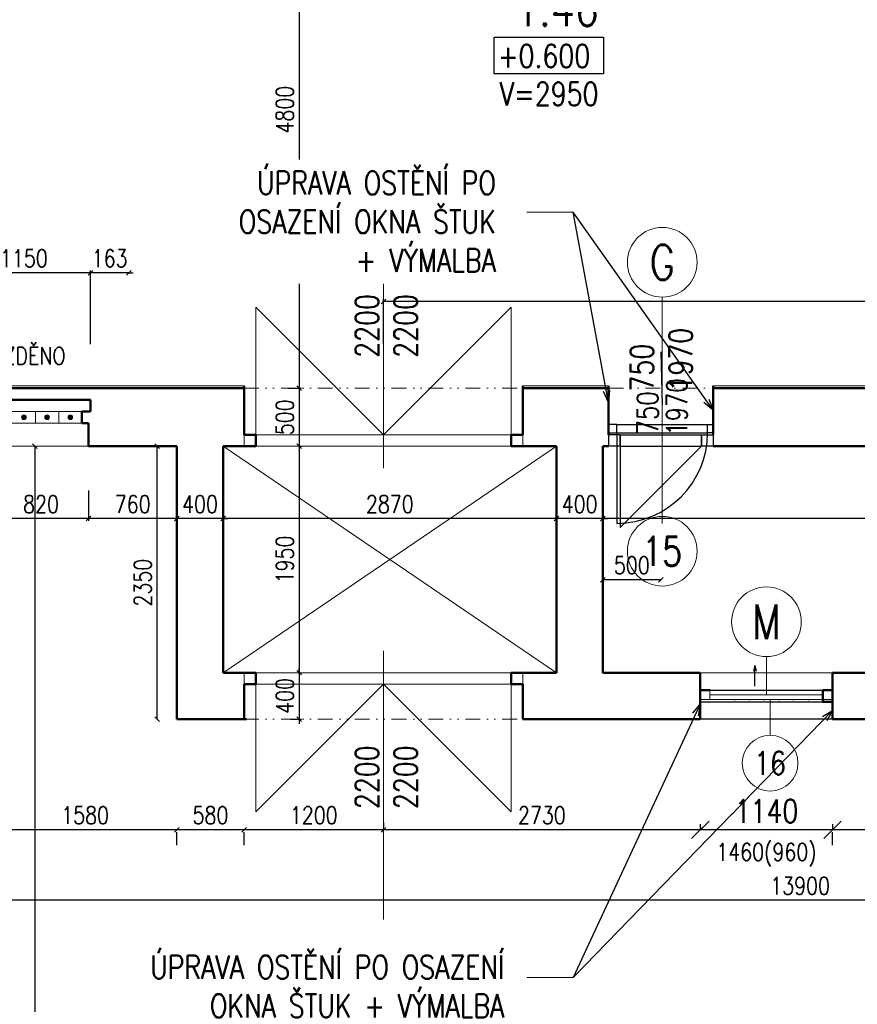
# Model space of a CAD drawing. Header units: millimetres. Extents: x -238874 to 551972, y -298952 to 658415.
# Tile 156 of 256: x 69474 to 76691, y 82173 to 90655. Entities that reach past the tile are written whole.
import ezdxf
from ezdxf.enums import TextEntityAlignment as Align

# ---------------------------------------------------------------- set-up
doc = ezdxf.new("R2010")
doc.units = ezdxf.units.MM
doc.header["$LTSCALE"] = 20
doc.linetypes.add('DIVIDE2', pattern=[15.875, 6.35, -3.175, 0, -3.175, 0, -3.175])
doc.linetypes.add('DOT', pattern=[6.35, 0, -6.35])
for name, color, linetype in [('00_HEDVIKA _KRESBA', 1, 'Continuous'), ('CZ', 255, 'Continuous'), ('KOTY', 8, 'Continuous')]:
    doc.layers.add(name, color=color, linetype=linetype)
doc.layers.add('00_HEDVIKA_DEMOLICE', color=2, linetype='Continuous', lineweight=30, transparency=0.3)
for name, color, linetype, lineweight in [('00_HEDVIKA_OBRYS', 1, 'Continuous', 50), ('CKBUBLINY', 1, 'Continuous', 18), ('CKBUBLINY DEMOLICE', 4, 'Continuous', 18), ('CKBUBLINY_POPIS', 3, 'Continuous', 25), ('CKDVERE_', 120, 'Continuous', 25), ('CKDVERE_OSY', 120, 'Continuous', 18), ('CKDVERE_POPIS', 120, 'Continuous', 25), ('CKDVERE_PRAH', 7, 'Continuous', 25), ('CKDVERE_ZARUBNE_RAM', 5, 'Continuous', 25), ('CKKOTY', 3, 'Continuous', 18), ('CKOKNA', 30, 'Continuous', 18), ('CKSYMBOLY', 21, 'Continuous', 25), ('CKTEXTY_MALE', 140, 'Continuous', 18), ('HEDVIKA_OKNA_PARAPET', 70, 'Continuous', 18), ('NOSNÉ', 8, 'Continuous', 50), ('PRUCHODY', 7, 'Continuous', 18)]:
    doc.layers.add(name, color=color, linetype=linetype, lineweight=lineweight)
doc.layers.add('CKDVERE_DORAZ', color=120, linetype='DOT', lineweight=25, plot=False)
doc.styles.add('SIMPLEX', font='SIMPLEX.shx', dxfattribs={"width": 0.8, "bigfont": 'CAD13.shx'})
doc.styles.get("Standard").update_dxf_attribs({"font": 'simplex.shx', "width": 0.8})
doc.dimstyles.new('CADKON', dxfattribs={"dimscale": 100, "dimtxt": 2, "dimasz": 1.5, "dimexe": 0, "dimexo": 2, "dimgap": 0.6, "dimtad": 1, "dimrnd": 1, "dimtxsty": 'Standard', "dimblk1": 'OBLIQUE', "dimblk2": 'OBLIQUE', "dimsah": 1, "dimcen": 2.5, "dimadec": 1, "dimazin": 2, "dimtfac": 1, "dimtix": 1, "dimtmove": 2, "dimatfit": 3, "dimldrblk": 'OPEN30', "dimfxl": 5, "dimtfill": 1, "dimtolj": 1, "dimarcsym": 0})
doc.dimstyles.new('CKA', dxfattribs={"dimtxt": 200, "dimasz": 40, "dimexe": 20, "dimexo": 0.2, "dimgap": 50, "dimtad": 1, "dimdec": 0, "dimrnd": 1, "dimzin": 0, "dimdsep": 46, "dimtxsty": 'Standard', "dimblk1": 'OBLIQUE', "dimblk2": 'OBLIQUE', "dimsah": 1, "dimcen": 0.09, "dimclrd": 253, "dimclre": 253, "dimclrt": 253, "dimadec": 0, "dimazin": 0, "dimtfac": 1, "dimtdec": 0, "dimtix": 1, "dimtmove": 2, "dimatfit": 3, "dimfxl": 1, "dimtolj": 1, "dimtzin": 0, "dimarcsym": 0})

# ---------------------------------------------------------------- blocks, each defined once
blk = doc.blocks.new('_OBLIQUE')
at = {"color": 0, "linetype": 'ByBlock'}
blk.add_line((-0.5, -0.5), (0.5, 0.5), dxfattribs=at)
blk = doc.blocks.new('*D666')
at = {"layer": 'DEFPOINTS', "color": 0, "transparency": 16777216}
for p in [(71148, 92280), (71408, 87480), (71883.3, 87480)]:
    blk.add_point(p, dxfattribs=at)
at = {"layer": 'KOTY', "lineweight": -2, "transparency": 16777216}
for p, q in [((71883.3, 92280), (71883.3, 87480)), ((71788.7, 87480), (71903.3, 87480))]:
    blk.add_line(p, q, dxfattribs=at)
at = {"layer": 'KOTY', "lineweight": -2, "transparency": 16777216, "xscale": 40, "yscale": 40, "zscale": 40}
for p, rotation in [((71883.3, 92280), 90), ((71883.3, 87480), 270)]:
    blk.add_blockref('_OBLIQUE', p, dxfattribs=dict(at, rotation=rotation))
at = {"layer": 'KOTY', "transparency": 16777216, "insert": (71758.3, 89880), "char_height": 150, "attachment_point": 5, "rotation": 90, "style": 'SIMPLEX'}
blk.add_mtext('\\A1;4800', dxfattribs=at)
blk = doc.blocks.new('*D682')
at = {"layer": 'DEFPOINTS', "color": 0, "transparency": 16777216}
for p in [(69248, 84496.9), (83148, 84496.9), (69248, 83069.1)]:
    blk.add_point(p, dxfattribs=at)
at = {"layer": 'KOTY', "lineweight": -2, "transparency": 16777216}
for p, q in [((69248, 84116.2), (69248, 83049.1)), ((83148, 83069.1), (69248, 83069.1))]:
    blk.add_line(p, q, dxfattribs=at)
at = {"layer": 'KOTY', "lineweight": -2, "transparency": 16777216, "xscale": 40, "yscale": 40, "zscale": 40, "rotation": 180}
blk.add_blockref('_OBLIQUE', (69248, 83069.1), dxfattribs=at)
at = {"layer": 'KOTY', "lineweight": -2, "transparency": 16777216, "xscale": 40, "yscale": 40, "zscale": 40}
blk.add_blockref('_OBLIQUE', (83148, 83069.1), dxfattribs=at)
at = {"layer": 'KOTY', "transparency": 16777216, "insert": (76198, 83194.1), "char_height": 150, "attachment_point": 5, "style": 'SIMPLEX'}
blk.add_mtext('\\A1;13900', dxfattribs=at)
blk = doc.blocks.new('*D683')
at = {"layer": 'DEFPOINTS', "color": 0, "transparency": 16777216}
for p in [(71408, 83925.5), (71408, 83677), (72608, 83356.7)]:
    blk.add_point(p, dxfattribs=at)
at = {"layer": 'KOTY', "lineweight": -2, "transparency": 16777216}
for p, q in [((72608, 83677), (71408, 83677)), ((71408, 83544.8), (71408, 83657))]:
    blk.add_line(p, q, dxfattribs=at)
at = {"layer": 'KOTY', "lineweight": -2, "transparency": 16777216, "xscale": 40, "yscale": 40, "zscale": 40, "rotation": 180}
blk.add_blockref('_OBLIQUE', (71408, 83677), dxfattribs=at)
at = {"layer": 'KOTY', "lineweight": -2, "transparency": 16777216, "xscale": 40, "yscale": 40, "zscale": 40}
blk.add_blockref('_OBLIQUE', (72608, 83677), dxfattribs=at)
at = {"layer": 'KOTY', "transparency": 16777216, "insert": (72008, 83802), "char_height": 150, "attachment_point": 5, "style": 'SIMPLEX'}
blk.add_mtext('\\A1;1200', dxfattribs=at)
blk = doc.blocks.new('*D684')
at = {"layer": 'DEFPOINTS', "color": 0, "transparency": 16777216}
for p in [(71228, 86356.9), (74098, 86356.9), (71228, 86005)]:
    blk.add_point(p, dxfattribs=at)
at = {"layer": 'KOTY', "lineweight": -2, "transparency": 16777216}
for p, q in [((71228, 86385.8), (71228, 86376.9)), ((74098, 86356.9), (71228, 86356.9))]:
    blk.add_line(p, q, dxfattribs=at)
at = {"layer": 'KOTY', "lineweight": -2, "transparency": 16777216, "xscale": 40, "yscale": 40, "zscale": 40, "rotation": 180}
blk.add_blockref('_OBLIQUE', (71228, 86356.9), dxfattribs=at)
at = {"layer": 'KOTY', "lineweight": -2, "transparency": 16777216, "xscale": 40, "yscale": 40, "zscale": 40}
blk.add_blockref('_OBLIQUE', (74098, 86356.9), dxfattribs=at)
at = {"layer": 'KOTY', "transparency": 16777216, "insert": (72663, 86481.9), "char_height": 150, "attachment_point": 5, "style": 'SIMPLEX'}
blk.add_mtext('\\A1;2870', dxfattribs=at)
blk = doc.blocks.new('*D1030')
at = {"layer": 'DEFPOINTS', "color": 0, "transparency": 16777216}
for p in [(69010.4, 86980), (69010.4, 76372.9), (69605.3, 76372.9)]:
    blk.add_point(p, dxfattribs=at)
at = {"layer": 'KOTY', "lineweight": -2, "transparency": 16777216}
for p, q in [((69605.3, 86980), (69605.3, 76372.9)), ((69391.2, 76372.9), (69625.3, 76372.9))]:
    blk.add_line(p, q, dxfattribs=at)
at = {"layer": 'KOTY', "lineweight": -2, "transparency": 16777216, "xscale": 40, "yscale": 40, "zscale": 40}
for p, rotation in [((69605.3, 86980), 90), ((69605.3, 76372.9), 270)]:
    blk.add_blockref('_OBLIQUE', p, dxfattribs=dict(at, rotation=rotation))
at = {"layer": 'KOTY', "transparency": 16777216, "insert": (69480.3, 81676.5), "char_height": 150, "attachment_point": 5, "rotation": 90, "style": 'SIMPLEX'}
blk.add_mtext('\\A1;10607', dxfattribs=at)
blk = doc.blocks.new('*D1153')
at = {"layer": 'DEFPOINTS', "color": 0, "transparency": 16777216}
for p in [(70828, 83925.5), (71408, 83925.5), (70828, 83677)]:
    blk.add_point(p, dxfattribs=at)
at = {"layer": 'KOTY', "lineweight": -2, "transparency": 16777216}
for p, q in [((71408, 83677), (70828, 83677)), ((70828, 83544.8), (70828, 83657))]:
    blk.add_line(p, q, dxfattribs=at)
at = {"layer": 'KOTY', "lineweight": -2, "transparency": 16777216, "xscale": 40, "yscale": 40, "zscale": 40, "rotation": 180}
blk.add_blockref('_OBLIQUE', (70828, 83677), dxfattribs=at)
at = {"layer": 'KOTY', "lineweight": -2, "transparency": 16777216, "xscale": 40, "yscale": 40, "zscale": 40}
blk.add_blockref('_OBLIQUE', (71408, 83677), dxfattribs=at)
at = {"layer": 'KOTY', "transparency": 16777216, "insert": (71118, 83802), "char_height": 150, "attachment_point": 5, "style": 'SIMPLEX'}
blk.add_mtext('\\A1;580', dxfattribs=at)
blk = doc.blocks.new('*D1154')
at = {"layer": 'DEFPOINTS', "color": 0, "transparency": 16777216}
for p in [(70828, 83925.5), (69248, 83677), (69248, 83677)]:
    blk.add_point(p, dxfattribs=at)
at = {"layer": 'KOTY', "lineweight": -2, "transparency": 16777216}
for p, q in [((69248, 84057.8), (69248, 83697)), ((70828, 83677), (69248, 83677))]:
    blk.add_line(p, q, dxfattribs=at)
at = {"layer": 'KOTY', "lineweight": -2, "transparency": 16777216, "xscale": 40, "yscale": 40, "zscale": 40, "rotation": 180}
blk.add_blockref('_OBLIQUE', (69248, 83677), dxfattribs=at)
at = {"layer": 'KOTY', "lineweight": -2, "transparency": 16777216, "xscale": 40, "yscale": 40, "zscale": 40}
blk.add_blockref('_OBLIQUE', (70828, 83677), dxfattribs=at)
at = {"layer": 'KOTY', "transparency": 16777216, "insert": (70038, 83802), "char_height": 150, "attachment_point": 5, "style": 'SIMPLEX'}
blk.add_mtext('\\A1;1580', dxfattribs=at)
blk = doc.blocks.new('*D1157')
at = {"layer": 'DEFPOINTS', "color": 0, "transparency": 16777216}
for p in [(70659.6, 86980), (70828, 86980), (70828, 84630)]:
    blk.add_point(p, dxfattribs=at)
at = {"layer": 'KOTY', "lineweight": -2, "transparency": 16777216}
for p, q in [((70447.2, 86980), (70639.6, 86980)), ((70659.6, 84630), (70659.6, 86980))]:
    blk.add_line(p, q, dxfattribs=at)
at = {"layer": 'KOTY', "lineweight": -2, "transparency": 16777216, "xscale": 40, "yscale": 40, "zscale": 40}
for p, rotation in [((70659.6, 86980), 90), ((70659.6, 84630), 270)]:
    blk.add_blockref('_OBLIQUE', p, dxfattribs=dict(at, rotation=rotation))
at = {"layer": 'KOTY', "transparency": 16777216, "insert": (70534.6, 85805), "char_height": 150, "attachment_point": 5, "rotation": 90, "style": 'SIMPLEX'}
blk.add_mtext('\\A1;2350', dxfattribs=at)
blk = doc.blocks.new('*D1158')
at = {"layer": 'DEFPOINTS', "color": 0, "transparency": 16777216}
for p in [(70828, 86356.9), (70828, 86356.9), (71228, 86005)]:
    blk.add_point(p, dxfattribs=at)
at = {"layer": 'KOTY', "lineweight": -2, "transparency": 16777216}
for p, q in [((70828, 86737.7), (70828, 86376.9)), ((70828, 86356.9), (70788, 86356.9)), ((71228, 86356.9), (70828, 86356.9)), ((71228, 86356.9), (71268, 86356.9))]:
    blk.add_line(p, q, dxfattribs=at)
at = {"layer": 'KOTY', "lineweight": -2, "transparency": 16777216, "xscale": 40, "yscale": 40, "zscale": 40}
blk.add_blockref('_OBLIQUE', (70828, 86356.9), dxfattribs=at)
at = {"layer": 'KOTY', "lineweight": -2, "transparency": 16777216, "xscale": 40, "yscale": 40, "zscale": 40, "rotation": 180}
blk.add_blockref('_OBLIQUE', (71228, 86356.9), dxfattribs=at)
at = {"layer": 'KOTY', "transparency": 16777216, "insert": (71028, 86481.9), "char_height": 150, "attachment_point": 5, "style": 'SIMPLEX'}
blk.add_mtext('\\A1;400', dxfattribs=at)
blk = doc.blocks.new('*D1159')
at = {"layer": 'DEFPOINTS', "color": 0, "transparency": 16777216}
for p in [(70068, 86980), (70068, 86356.9), (70828, 86356.9)]:
    blk.add_point(p, dxfattribs=at)
at = {"layer": 'KOTY', "lineweight": -2, "transparency": 16777216}
for p, q in [((70068, 86599.3), (70068, 86336.9)), ((70828, 86356.9), (70068, 86356.9))]:
    blk.add_line(p, q, dxfattribs=at)
at = {"layer": 'KOTY', "lineweight": -2, "transparency": 16777216, "xscale": 40, "yscale": 40, "zscale": 40, "rotation": 180}
blk.add_blockref('_OBLIQUE', (70068, 86356.9), dxfattribs=at)
at = {"layer": 'KOTY', "lineweight": -2, "transparency": 16777216, "xscale": 40, "yscale": 40, "zscale": 40}
blk.add_blockref('_OBLIQUE', (70828, 86356.9), dxfattribs=at)
at = {"layer": 'KOTY', "transparency": 16777216, "insert": (70448, 86481.9), "char_height": 150, "attachment_point": 5, "style": 'SIMPLEX'}
blk.add_mtext('\\A1;760', dxfattribs=at)
blk = doc.blocks.new('*D1160')
at = {"layer": 'DEFPOINTS', "color": 0, "transparency": 16777216}
for p in [(69248, 86980), (70068, 86980), (69248, 86356.9)]:
    blk.add_point(p, dxfattribs=at)
at = {"layer": 'KOTY', "lineweight": -2, "transparency": 16777216}
for p, q in [((69248, 86599.3), (69248, 86336.9)), ((70068, 86356.9), (69248, 86356.9))]:
    blk.add_line(p, q, dxfattribs=at)
at = {"layer": 'KOTY', "lineweight": -2, "transparency": 16777216, "xscale": 40, "yscale": 40, "zscale": 40, "rotation": 180}
blk.add_blockref('_OBLIQUE', (69248, 86356.9), dxfattribs=at)
at = {"layer": 'KOTY', "lineweight": -2, "transparency": 16777216, "xscale": 40, "yscale": 40, "zscale": 40}
blk.add_blockref('_OBLIQUE', (70068, 86356.9), dxfattribs=at)
at = {"layer": 'KOTY', "transparency": 16777216, "insert": (69658, 86481.9), "char_height": 150, "attachment_point": 5, "style": 'SIMPLEX'}
blk.add_mtext('\\A1;820', dxfattribs=at)
blk = doc.blocks.new('*D1161')
at = {"layer": 'DEFPOINTS', "color": 0, "transparency": 16777216}
for p in [(71508, 87480), (71508, 86980), (71883.3, 86980)]:
    blk.add_point(p, dxfattribs=at)
at = {"layer": 'KOTY', "lineweight": -2, "transparency": 16777216}
for p, q in [((71883.3, 87480), (71883.3, 86980)), ((71888.7, 86980), (71903.3, 86980))]:
    blk.add_line(p, q, dxfattribs=at)
at = {"layer": 'KOTY', "lineweight": -2, "transparency": 16777216, "xscale": 40, "yscale": 40, "zscale": 40}
for p, rotation in [((71883.3, 87480), 90), ((71883.3, 86980), 270)]:
    blk.add_blockref('_OBLIQUE', p, dxfattribs=dict(at, rotation=rotation))
at = {"layer": 'KOTY', "transparency": 16777216, "insert": (71758.3, 87230), "char_height": 150, "attachment_point": 5, "rotation": 90, "style": 'SIMPLEX'}
blk.add_mtext('\\A1;500', dxfattribs=at)
blk = doc.blocks.new('*D1162')
at = {"layer": 'DEFPOINTS', "color": 0, "transparency": 16777216}
for p in [(71508, 86980), (71508, 85030), (71883.3, 85030)]:
    blk.add_point(p, dxfattribs=at)
at = {"layer": 'KOTY', "lineweight": -2, "transparency": 16777216}
for p, q in [((71883.3, 86980), (71883.3, 85030)), ((71888.7, 85030), (71903.3, 85030))]:
    blk.add_line(p, q, dxfattribs=at)
at = {"layer": 'KOTY', "lineweight": -2, "transparency": 16777216, "xscale": 40, "yscale": 40, "zscale": 40}
for p, rotation in [((71883.3, 86980), 90), ((71883.3, 85030), 270)]:
    blk.add_blockref('_OBLIQUE', p, dxfattribs=dict(at, rotation=rotation))
at = {"layer": 'KOTY', "transparency": 16777216, "insert": (71758.3, 86005), "char_height": 150, "attachment_point": 5, "rotation": 90, "style": 'SIMPLEX'}
blk.add_mtext('\\A1;1950', dxfattribs=at)
blk = doc.blocks.new('*D1163')
at = {"layer": 'DEFPOINTS', "color": 0, "transparency": 16777216}
for p in [(71508, 85030), (71428, 84630), (71883.3, 84630)]:
    blk.add_point(p, dxfattribs=at)
at = {"layer": 'KOTY', "lineweight": -2, "transparency": 16777216}
for p, q in [((71883.3, 85030), (71883.3, 85070)), ((71883.3, 85030), (71883.3, 84630)), ((71808.7, 84630), (71903.3, 84630)), ((71883.3, 84630), (71883.3, 84590))]:
    blk.add_line(p, q, dxfattribs=at)
at = {"layer": 'KOTY', "lineweight": -2, "transparency": 16777216, "xscale": 40, "yscale": 40, "zscale": 40}
for p, rotation in [((71883.3, 85030), 270), ((71883.3, 84630), 90)]:
    blk.add_blockref('_OBLIQUE', p, dxfattribs=dict(at, rotation=rotation))
at = {"layer": 'KOTY', "transparency": 16777216, "insert": (71758.3, 84830), "char_height": 150, "attachment_point": 5, "rotation": 90, "style": 'SIMPLEX'}
blk.add_mtext('\\A1;400', dxfattribs=at)
blk = doc.blocks.new('*D1166')
at = {"layer": 'DEFPOINTS', "color": 0, "transparency": 16777216}
for p in [(70085.5, 88474.4), (70085.5, 87480), (70413.3, 87480)]:
    blk.add_point(p, dxfattribs=at)
at = {"layer": 'KOTY', "lineweight": -2, "transparency": 16777216}
for p, q in [((70085.5, 88474.4), (70045.5, 88474.4)), ((70085.5, 87860.8), (70085.5, 88494.4)), ((70413.3, 88474.4), (70085.5, 88474.4)), ((70413.3, 88474.4), (70453.3, 88474.4))]:
    blk.add_line(p, q, dxfattribs=at)
at = {"layer": 'KOTY', "lineweight": -2, "transparency": 16777216, "xscale": 40, "yscale": 40, "zscale": 40}
blk.add_blockref('_OBLIQUE', (70085.5, 88474.4), dxfattribs=at)
at = {"layer": 'KOTY', "lineweight": -2, "transparency": 16777216, "xscale": 40, "yscale": 40, "zscale": 40, "rotation": 180}
blk.add_blockref('_OBLIQUE', (70413.3, 88474.4), dxfattribs=at)
at = {"layer": 'KOTY', "transparency": 16777216, "insert": (70249.4, 88599.4), "char_height": 150, "attachment_point": 5, "style": 'SIMPLEX'}
blk.add_mtext('\\A1;163', dxfattribs=at)
blk = doc.blocks.new('*D1167')
at = {"layer": 'DEFPOINTS', "color": 0, "transparency": 16777216}
for p in [(68935.5, 88474.4), (70085.5, 87480), (68935.5, 87380)]:
    blk.add_point(p, dxfattribs=at)
at = {"layer": 'KOTY', "lineweight": -2, "transparency": 16777216}
for p, q in [((68935.5, 87760.8), (68935.5, 88494.4)), ((70085.5, 88474.4), (68935.5, 88474.4))]:
    blk.add_line(p, q, dxfattribs=at)
at = {"layer": 'KOTY', "lineweight": -2, "transparency": 16777216, "xscale": 40, "yscale": 40, "zscale": 40, "rotation": 180}
blk.add_blockref('_OBLIQUE', (68935.5, 88474.4), dxfattribs=at)
at = {"layer": 'KOTY', "lineweight": -2, "transparency": 16777216, "xscale": 40, "yscale": 40, "zscale": 40}
blk.add_blockref('_OBLIQUE', (70085.5, 88474.4), dxfattribs=at)
at = {"layer": 'KOTY', "transparency": 16777216, "insert": (69510.5, 88599.4), "char_height": 150, "attachment_point": 5, "style": 'SIMPLEX'}
blk.add_mtext('\\A1;1150', dxfattribs=at)
blk = doc.blocks.new('*D1324')
at = {"layer": 'DEFPOINTS', "color": 0, "transparency": 16777216}
for p in [(76478, 83925.5), (80078, 83925.5), (76478, 83677)]:
    blk.add_point(p, dxfattribs=at)
at = {"layer": 'KOTY', "lineweight": -2, "transparency": 16777216}
for p, q in [((80078, 83677), (76478, 83677)), ((76478, 83544.8), (76478, 83657))]:
    blk.add_line(p, q, dxfattribs=at)
at = {"layer": 'KOTY', "lineweight": -2, "transparency": 16777216, "xscale": 40, "yscale": 40, "zscale": 40, "rotation": 180}
blk.add_blockref('_OBLIQUE', (76478, 83677), dxfattribs=at)
at = {"layer": 'KOTY', "lineweight": -2, "transparency": 16777216, "xscale": 40, "yscale": 40, "zscale": 40}
blk.add_blockref('_OBLIQUE', (80078, 83677), dxfattribs=at)
at = {"layer": 'KOTY', "transparency": 16777216, "insert": (78278, 83802), "char_height": 150, "attachment_point": 5, "style": 'SIMPLEX'}
blk.add_mtext('\\A1;3600', dxfattribs=at)
blk = doc.blocks.new('*D1325')
at = {"layer": 'CKKOTY', "color": 0, "lineweight": -2, "transparency": 16777216}
for p, q in [((75338, 83725.5), (75338, 83677)), ((76478, 83725.5), (76478, 83677)), ((76478, 83677), (75338, 83677))]:
    blk.add_line(p, q, dxfattribs=at)
at = {"layer": 'DEFPOINTS', "color": 0, "transparency": 16777216}
for p in [(75338, 83925.5), (76478, 83925.5), (75338, 83677)]:
    blk.add_point(p, dxfattribs=at)
at = {"layer": 'CKKOTY', "color": 0, "lineweight": -2, "transparency": 16777216, "xscale": 150, "yscale": 150, "zscale": 150, "rotation": 180}
blk.add_blockref('_OBLIQUE', (75338, 83677), dxfattribs=at)
at = {"layer": 'CKKOTY', "color": 0, "lineweight": -2, "transparency": 16777216, "xscale": 150, "yscale": 150, "zscale": 150}
blk.add_blockref('_OBLIQUE', (76478, 83677), dxfattribs=at)
at = {"layer": 'CKKOTY', "color": 0, "transparency": 16777216, "insert": (75908, 83837), "char_height": 200, "attachment_point": 5, "bg_fill": 3, "box_fill_scale": 1.1, "bg_fill_color": 256, "bg_fill_true_color": 13158600, "bg_fill_transparency": 0}
blk.add_mtext('\\A1;1140', dxfattribs=at)
blk = doc.blocks.new('_Open30')
at = {"color": 0, "lineweight": -2}
for p, q in [((-1, 0.268), (0, 0)), ((0, 0), (-1, -0.268)), ((0, 0), (-1, 0))]:
    blk.add_line(p, q, dxfattribs=at)
blk = doc.blocks.new('*D1326')
at = {"layer": 'DEFPOINTS', "color": 0, "transparency": 16777216}
for p in [(75338, 83925.5), (72608, 83677), (72608, 83356.7)]:
    blk.add_point(p, dxfattribs=at)
at = {"layer": 'KOTY', "lineweight": -2, "transparency": 16777216}
for p, q in [((72608, 83737.5), (72608, 83697)), ((75338, 83677), (72608, 83677))]:
    blk.add_line(p, q, dxfattribs=at)
at = {"layer": 'KOTY', "lineweight": -2, "transparency": 16777216, "xscale": 40, "yscale": 40, "zscale": 40, "rotation": 180}
blk.add_blockref('_OBLIQUE', (72608, 83677), dxfattribs=at)
at = {"layer": 'KOTY', "lineweight": -2, "transparency": 16777216, "xscale": 40, "yscale": 40, "zscale": 40}
blk.add_blockref('_OBLIQUE', (75338, 83677), dxfattribs=at)
at = {"layer": 'KOTY', "transparency": 16777216, "insert": (73973, 83802), "char_height": 150, "attachment_point": 5, "style": 'SIMPLEX'}
blk.add_mtext('\\A1;2730', dxfattribs=at)
blk = doc.blocks.new('*D1329')
at = {"layer": 'DEFPOINTS', "color": 0, "transparency": 16777216}
for p in [(72608, 88228.1), (72608, 87480), (82648, 87480)]:
    blk.add_point(p, dxfattribs=at)
at = {"layer": 'KOTY', "lineweight": -2, "transparency": 16777216}
for p, q in [((72608, 87860.8), (72608, 88248.1)), ((82648, 88228.1), (72608, 88228.1))]:
    blk.add_line(p, q, dxfattribs=at)
at = {"layer": 'KOTY', "lineweight": -2, "transparency": 16777216, "xscale": 40, "yscale": 40, "zscale": 40, "rotation": 180}
blk.add_blockref('_OBLIQUE', (72608, 88228.1), dxfattribs=at)
at = {"layer": 'KOTY', "lineweight": -2, "transparency": 16777216, "xscale": 40, "yscale": 40, "zscale": 40}
blk.add_blockref('_OBLIQUE', (82648, 88228.1), dxfattribs=at)
at = {"layer": 'KOTY', "transparency": 16777216, "insert": (77628, 88353.1), "char_height": 150, "attachment_point": 5, "style": 'SIMPLEX'}
blk.add_mtext('\\A1;10040', dxfattribs=at)
blk = doc.blocks.new('*D1330')
at = {"layer": 'DEFPOINTS', "color": 0, "transparency": 16777216}
for p in [(74498, 86356.9), (74498, 86356.9), (82748, 84630)]:
    blk.add_point(p, dxfattribs=at)
at = {"layer": 'KOTY', "lineweight": -2, "transparency": 16777216}
for p, q in [((74498, 86737.7), (74498, 86376.9)), ((82748, 86356.9), (74498, 86356.9))]:
    blk.add_line(p, q, dxfattribs=at)
at = {"layer": 'KOTY', "lineweight": -2, "transparency": 16777216, "xscale": 40, "yscale": 40, "zscale": 40, "rotation": 180}
blk.add_blockref('_OBLIQUE', (74498, 86356.9), dxfattribs=at)
at = {"layer": 'KOTY', "lineweight": -2, "transparency": 16777216, "xscale": 40, "yscale": 40, "zscale": 40}
blk.add_blockref('_OBLIQUE', (82748, 86356.9), dxfattribs=at)
at = {"layer": 'KOTY', "transparency": 16777216, "insert": (78623, 86481.9), "char_height": 150, "attachment_point": 5, "style": 'SIMPLEX'}
blk.add_mtext('\\A1;8250', dxfattribs=at)
blk = doc.blocks.new('*D1331')
at = {"layer": 'DEFPOINTS', "color": 0, "transparency": 16777216}
for p in [(74498, 85830.2), (74498, 85787), (74998, 85787)]:
    blk.add_point(p, dxfattribs=at)
at = {"layer": 'KOTY', "lineweight": -2, "transparency": 16777216}
for p, q in [((74498, 86167.8), (74498, 85850.2)), ((74998, 85830.2), (74498, 85830.2))]:
    blk.add_line(p, q, dxfattribs=at)
at = {"layer": 'KOTY', "lineweight": -2, "transparency": 16777216, "xscale": 40, "yscale": 40, "zscale": 40, "rotation": 180}
blk.add_blockref('_OBLIQUE', (74498, 85830.2), dxfattribs=at)
at = {"layer": 'KOTY', "lineweight": -2, "transparency": 16777216, "xscale": 40, "yscale": 40, "zscale": 40}
blk.add_blockref('_OBLIQUE', (74998, 85830.2), dxfattribs=at)
at = {"layer": 'KOTY', "transparency": 16777216, "insert": (74748, 85955.2), "char_height": 150, "attachment_point": 5, "style": 'SIMPLEX'}
blk.add_mtext('\\A1;500', dxfattribs=at)
blk = doc.blocks.new('*D1332')
at = {"layer": 'DEFPOINTS', "color": 0, "transparency": 16777216}
for p in [(74098, 86356.9), (74098, 86356.9), (74498, 86356.9)]:
    blk.add_point(p, dxfattribs=at)
at = {"layer": 'KOTY', "lineweight": -2, "transparency": 16777216}
for p, q in [((74098, 86737.7), (74098, 86376.9)), ((74098, 86356.9), (74058, 86356.9)), ((74498, 86356.9), (74098, 86356.9)), ((74498, 86356.9), (74538, 86356.9))]:
    blk.add_line(p, q, dxfattribs=at)
at = {"layer": 'KOTY', "lineweight": -2, "transparency": 16777216, "xscale": 40, "yscale": 40, "zscale": 40}
blk.add_blockref('_OBLIQUE', (74098, 86356.9), dxfattribs=at)
at = {"layer": 'KOTY', "lineweight": -2, "transparency": 16777216, "xscale": 40, "yscale": 40, "zscale": 40, "rotation": 180}
blk.add_blockref('_OBLIQUE', (74498, 86356.9), dxfattribs=at)
at = {"layer": 'KOTY', "transparency": 16777216, "insert": (74298, 86481.9), "char_height": 150, "attachment_point": 5, "style": 'SIMPLEX'}
blk.add_mtext('\\A1;400', dxfattribs=at)
blk = doc.blocks.new('*U3302')
at = {"color": 0, "linetype": 'ByBlock', "lineweight": -2}
for p, q in [((-225, 0), (-80, 0)), ((225, 0), (103, 30)), ((225, 0), (103, -30)), ((-80, 0), (27, 0)), ((27, 0), (225, 0))]:
    blk.add_line(p, q, dxfattribs=at)
at = {"color": 0, "linetype": 'Continuous', "lineweight": -2, "flags": 8}
blk.add_attdef('SPÁD', text='', height=100, dxfattribs=at).set_placement((0, 40), align=Align.CENTER)
blk = doc.blocks.new('CK_BUBBLE_1_0_0')
at = {"color": 0, "linetype": 'ByBlock', "lineweight": -2}
blk.add_circle((0, 0), 1, dxfattribs=at)

msp = doc.modelspace()

# ---------------------------------------------------------------- hatches: boundary and pattern name
at = {"layer": 'PRUCHODY'}
for points in [[(69490.462, 87230.047, 1), (69530.462, 87230.047, 1)], [(69690.462, 87230.047, 1), (69730.462, 87230.047, 1)], [(69890.462, 87230.047, 1), (69930.462, 87230.047, 1)]]:
    msp.add_hatch(color=256, dxfattribs=at).paths.add_polyline_path(points)

# ---------------------------------------------------------------- linework, layer by layer
at = {"layer": '00_HEDVIKA _KRESBA'}
msp.add_line((76477.962, 84630.047), (75337.962, 84630.047), dxfattribs=at)
at = {"layer": '00_HEDVIKA_DEMOLICE'}
for p, q in [((74997.962, 87793.107), (75010.165, 87335.938)), ((74547.962, 87080.047), (74547.962, 86980.047)), ((74647.962, 87080.047), (74547.962, 87080.047)), ((74647.962, 87080.047), (75347.962, 87080.047)), ((74647.962, 87080.047), (74647.962, 86280.047)), ((74647.962, 86980.047), (74647.962, 87080.047)), ((75347.962, 87080.047), (75347.962, 86980.047)), ((75347.962, 86980.047), (75347.962, 87080.047)), ((75347.962, 87080.047), (75447.962, 87080.047)), ((75447.962, 87080.047), (75447.962, 86980.047)), ((74647.962, 86980.047), (74547.962, 86980.047)), ((74647.962, 86980.047), (75347.962, 86980.047)), ((74647.962, 86280.047), (75347.962, 86980.047)), ((75447.962, 86980.047), (75347.962, 86980.047)), ((75337.962, 84880.047), (76477.962, 84880.047)), ((75337.962, 84780.047), (76477.962, 84780.047))]:
    msp.add_line(p, q, dxfattribs=at)
at = {"layer": '00_HEDVIKA_OBRYS'}
for p, q in [((74547.962, 87080.047), (74547.962, 87500.047)), ((75447.962, 87080.047), (75447.962, 87500.047))]:
    msp.add_line(p, q, dxfattribs=at)
for points in [[(75337.962, 85030.047), (75337.962, 84780.047)], [(76477.962, 85030.047), (76477.962, 84630.047)], [(76477.962, 85030.047), (76477.962, 84780.047)]]:
    msp.add_lwpolyline(points, dxfattribs=at)
at = {"layer": 'CKBUBLINY'}
for p, q in [((75010.165, 87808.733), (75010.165, 87808.733)), ((75010.165, 86316.328), (75010.165, 86316.328)), ((75907.962, 85168.425), (75907.962, 84840.047)), ((75939.557, 84490.536), (75939.557, 84800.047))]:
    msp.add_line(p, q, dxfattribs=at)
at = {"layer": 'CKDVERE_'}
msp.add_line((74619.962, 87096.733), (74619.962, 86316.328), dxfattribs=at)
msp.add_arc((74619.962, 87096.733), 780.406, 270, 360, dxfattribs=at)
at = {"layer": 'CKDVERE_DORAZ'}
for p, q in [((74547.962, 87096.733), (75447.962, 87096.733)), ((76395.962, 84800.047), (75419.962, 84800.047)), ((76395.962, 84800.047), (75419.962, 84800.047))]:
    msp.add_line(p, q, dxfattribs=at)
at = {"layer": 'CKDVERE_OSY'}
msp.add_line((75010.165, 88265.354), (75010.165, 86316.328), dxfattribs=at)
at = {"layer": 'CKDVERE_PRAH'}
for p, q in [((74619.962, 87168.733), (75400.368, 87168.733)), ((74619.962, 87096.733), (75400.368, 87096.733))]:
    msp.add_line(p, q, dxfattribs=at)
at = {"layer": 'CKDVERE_ZARUBNE_RAM'}
for p, q in [((74619.962, 87168.733), (74547.962, 87168.733)), ((74547.962, 87168.733), (74547.962, 87096.733)), ((74619.962, 87096.733), (74619.962, 87168.733)), ((75400.368, 87096.733), (75400.368, 87168.733)), ((75400.368, 87168.733), (75447.962, 87168.733)), ((75447.962, 87168.733), (75447.962, 87096.733)), ((74547.962, 87096.733), (74619.962, 87096.733)), ((75447.962, 87096.733), (75400.368, 87096.733))]:
    msp.add_line(p, q, dxfattribs=at)
at = {"layer": 'CKOKNA'}
for p, q in [((75419.962, 84880.047), (75337.962, 84880.047)), ((75337.962, 84880.047), (75337.962, 84800.047)), ((75419.962, 84880.047), (76395.962, 84880.047)), ((75419.962, 84880.047), (75419.962, 84800.047)), ((75419.962, 84840.047), (76395.962, 84840.047)), ((75419.962, 84840.047), (76395.962, 84840.047)), ((76395.962, 84880.047), (76395.962, 84800.047)), ((76395.962, 84880.047), (76477.962, 84880.047)), ((75419.962, 84800.047), (75337.962, 84800.047)), ((75419.962, 84800.047), (75337.962, 84800.047)), ((75419.962, 84800.047), (76395.962, 84800.047)), ((75419.962, 84800.047), (76395.962, 84800.047)), ((76395.962, 84800.047), (76477.962, 84800.047)), ((76395.962, 84800.047), (76477.962, 84800.047))]:
    msp.add_line(p, q, dxfattribs=at)
at = {"layer": 'CKTEXTY_MALE'}
for p, q in [((74243.895, 88997.217), (73843.895, 88997.217)), ((74243.895, 82404.315), (73843.895, 82404.315))]:
    msp.add_line(p, q, dxfattribs=at)
at = {"layer": 'CZ', "color": 7}
msp.add_line((71049.964, 88618.559), (71049.964, 88618.559), dxfattribs=at)
msp.add_lwpolyline([(73563.183, 90503.83), (74504.768, 90503.83), (74504.768, 90187.892), (73563.183, 90187.892)], close=True, dxfattribs=at)
at = {"layer": 'HEDVIKA_OKNA_PARAPET'}
msp.add_line((75337.962, 85030.047), (76477.962, 85030.047), dxfattribs=at)
at = {"layer": 'NOSNÉ'}
for p, q in [((70085.462, 87480.047), (68935.462, 87480.047)), ((70447.962, 87480.047), (70085.462, 87480.047)), ((71407.962, 87480.047), (70447.962, 87480.047)), ((71407.962, 87080.047), (71407.962, 87500.047)), ((73807.962, 87080.047), (73807.962, 87500.047)), ((74547.962, 87480.047), (73807.962, 87480.047)), ((75447.962, 87480.047), (82647.962, 87480.047)), ((70085.462, 87380.047), (68935.462, 87380.047)), ((70085.462, 87280.047), (70085.462, 87380.047)), ((70010.462, 87180.047), (70010.462, 87280.047)), ((70085.462, 87280.047), (70010.462, 87280.047)), ((70010.462, 87180.047), (70067.962, 87180.047)), ((70067.962, 86980.047), (70067.962, 87180.047)), ((71407.962, 87080.047), (71507.962, 87080.047)), ((71507.962, 86980.047), (71507.962, 87080.047)), ((73707.962, 86980.047), (73707.962, 87080.047)), ((73707.962, 87080.047), (73807.962, 87080.047)), ((70067.962, 86980.047), (70827.962, 86980.047)), ((70827.962, 84630.047), (70827.962, 86980.047)), ((71227.962, 85030.047), (71227.962, 86980.047)), ((71227.962, 86980.047), (71407.962, 86980.047)), ((71407.962, 86980.047), (71507.962, 86980.047)), ((73807.962, 86980.047), (73707.962, 86980.047)), ((73807.962, 86980.047), (74097.962, 86980.047)), ((74097.962, 85030.047), (74097.962, 86980.047)), ((74497.962, 86980.047), (74547.962, 86980.047)), ((74497.962, 85030.047), (74497.962, 86980.047)), ((75447.962, 86980.047), (82747.962, 86980.047)), ((71227.962, 85030.047), (71427.962, 85030.047)), ((71407.962, 85030.047), (71507.962, 85030.047)), ((71507.962, 85030.047), (71507.962, 84930.047)), ((73807.962, 85030.047), (73707.962, 85030.047)), ((73707.962, 85030.047), (73707.962, 84930.047)), ((73807.962, 85030.047), (74097.962, 85030.047)), ((74497.962, 85030.047), (75337.962, 85030.047)), ((75337.962, 85030.047), (75337.962, 84630.047)), ((76477.962, 85030.047), (79377.962, 85030.047)), ((76477.962, 85030.047), (76477.962, 84630.047)), ((71407.962, 84930.047), (71507.962, 84930.047)), ((71407.962, 84930.047), (71407.962, 84630.047)), ((73707.962, 84930.047), (73807.962, 84930.047)), ((73807.962, 84930.047), (73807.962, 84630.047)), ((75422.962, 84880.047), (75337.962, 84880.047)), ((76392.962, 84780.047), (76392.962, 84880.047)), ((76477.962, 84880.047), (76392.962, 84880.047)), ((76477.962, 84780.047), (76392.962, 84780.047)), ((76477.962, 84630.047), (76477.962, 84780.047)), ((76477.962, 84630.047), (76477.962, 84780.047)), ((76477.962, 84630.047), (76477.962, 84780.047)), ((76477.962, 84630.047), (76477.962, 84780.047)), ((76477.962, 84630.047), (76477.962, 84780.047)), ((76477.962, 84630.047), (76477.962, 84780.047)), ((76477.962, 84630.047), (76477.962, 84780.047)), ((76477.962, 84630.047), (76477.962, 84780.047)), ((76477.962, 84630.047), (76477.962, 84780.047)), ((70827.962, 84630.047), (71427.962, 84630.047)), ((73807.962, 84630.047), (75337.962, 84630.047)), ((76477.962, 84630.047), (79277.962, 84630.047))]:
    msp.add_line(p, q, dxfattribs=at)
at = {"layer": 'PRUCHODY'}
for p, q in [((72607.962, 86792.145), (72607.962, 89105.623)), ((71507.962, 88180.047), (72607.962, 87080.047)), ((71507.962, 87080.047), (71507.962, 88180.047)), ((73707.962, 88180.047), (72607.962, 87080.047)), ((73707.962, 87080.047), (73707.962, 88180.047)), ((70467.962, 87500.047), (68317.962, 87500.047)), ((71407.962, 87500.047), (70467.962, 87500.047)), ((74547.962, 87500.047), (73807.962, 87500.047)), ((75447.962, 87500.047), (82627.962, 87500.047)), ((69010.462, 87280.047), (70010.462, 87280.047)), ((69610.462, 87180.047), (69610.462, 87280.047)), ((69810.462, 87180.047), (69810.462, 87280.047)), ((70010.462, 87180.047), (69010.462, 87180.047)), ((71407.962, 87080.047), (71407.962, 86980.047)), ((71507.962, 87080.047), (73707.962, 87080.047)), ((73807.962, 87080.047), (73807.962, 86980.047)), ((70067.962, 86980.047), (69247.962, 86980.047)), ((71227.962, 85030.047), (74097.962, 86980.047)), ((71227.962, 86980.047), (74097.962, 85030.047)), ((71507.962, 86980.047), (73707.962, 86980.047)), ((72607.962, 85217.949), (72607.962, 82904.472)), ((71407.962, 84930.047), (71407.962, 85030.047)), ((71507.962, 85030.047), (73707.962, 85030.047)), ((73807.962, 84930.047), (73807.962, 85030.047)), ((71507.962, 84930.047), (73707.962, 84930.047)), ((71507.962, 83830.047), (72607.962, 84930.047)), ((71507.962, 84930.047), (71507.962, 83830.047)), ((73707.962, 83830.047), (72607.962, 84930.047)), ((73707.962, 84930.047), (73707.962, 83830.047)), ((75307.962, 84630.047), (76477.962, 84630.047)), ((75307.962, 84630.047), (76477.962, 84630.047)), ((75307.962, 84630.047), (76477.962, 84630.047)), ((76477.962, 84630.047), (75307.962, 84630.047)), ((76477.962, 84630.047), (75307.962, 84630.047)), ((76477.962, 84630.047), (75307.962, 84630.047)), ((76477.962, 84630.047), (75307.962, 84630.047)), ((75337.962, 84630.047), (76477.962, 84630.047)), ((75367.962, 84630.047), (76477.962, 84630.047))]:
    msp.add_line(p, q, dxfattribs=at)
at = {"layer": 'PRUCHODY', "linetype": 'DIVIDE2'}
for p, q in [((71407.962, 87480.047), (73807.962, 87480.047)), ((74547.962, 87480.047), (75447.962, 87480.047)), ((71407.962, 84630.047), (73807.962, 84630.047))]:
    msp.add_line(p, q, dxfattribs=at)
at = {"layer": 'PRUCHODY'}
for centre in [(69510.462, 87230.047), (69710.462, 87230.047), (69910.462, 87230.047)]:
    msp.add_circle(centre, 20, dxfattribs=at)

# ---------------------------------------------------------------- block references
at = {"layer": 'CKBUBLINY'}
ref = msp.add_blockref('CK_BUBBLE_1_0_0', (75010.165, 86076.328), dxfattribs=dict(at, xscale=300, yscale=300, zscale=300))
ref.add_attrib('NUM1', '15', dxfattribs={"layer": 'CKBUBLINY_POPIS', "height": 250, "width": 0.8, "flags": 8}).set_placement((75010.165, 86076.328), align=Align.MIDDLE_CENTER)
at = {"layer": 'CKBUBLINY DEMOLICE'}
ref = msp.add_blockref('CK_BUBBLE_1_0_0', (75010.165, 88565.354), dxfattribs=dict(at, xscale=300, yscale=300, zscale=300))
ref.add_attrib('NUM1', 'G', dxfattribs={"height": 300, "width": 0.8, "flags": 8}).set_placement((75010.165, 88565.354), align=Align.MIDDLE_CENTER)
ref = msp.add_blockref('CK_BUBBLE_1_0_0', (75907.962, 85468.425), dxfattribs=dict(at, xscale=300, yscale=300, zscale=300))
ref.add_attrib('NUM1', 'M', dxfattribs={"height": 300, "width": 0.8, "flags": 8}).set_placement((75907.962, 85468.425), align=Align.MIDDLE_CENTER)
at = {"layer": 'CKSYMBOLY', "xscale": -0.4, "yscale": 0.4, "zscale": 0.4, "rotation": 270.0000000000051}
msp.add_blockref('*U3302', (75807.858, 85002.864), dxfattribs=at)

# ---------------------------------------------------------------- texts
at = {"layer": '00_HEDVIKA_DEMOLICE', "insert": (74735.668, 87451.771), "char_height": 200, "width": 1830.1, "attachment_point": 1, "rotation": 90}
msp.add_mtext('750\\P1970', dxfattribs=at)
at = {"layer": 'CKDVERE_POPIS', "width": 0.8}
msp.add_text(' 1970', height=180, rotation=90, dxfattribs=at).set_placement((75046.165, 87268.733), align=Align.TOP_CENTER)
msp.add_text('750', height=180, rotation=90, dxfattribs=at).set_placement((74974.165, 87268.733), align=Align.CENTER)
at = {"layer": 'CKKOTY', "insert": (75907.962, 83459.913), "char_height": 150, "attachment_point": 5, "style": 'SIMPLEX'}
msp.add_mtext('1460(960)', dxfattribs=at)
at = {"layer": 'CKTEXTY_MALE', "insert": (69869.987, 87833.982), "char_height": 150, "attachment_point": 3}
msp.add_mtext_dynamic_manual_height_columns('ZAZDĚNO', width=1428.14112, gutter_width=1250, heights=[0], dxfattribs=at)
at = {"layer": 'CKTEXTY_MALE', "insert": (73650.363, 82593.404), "char_height": 200, "width": 3676.17899, "attachment_point": 3, "bg_fill": 3, "box_fill_scale": 1.5, "bg_fill_color": 256, "bg_fill_transparency": 0}
msp.add_mtext('ÚPRAVA OSTĚNÍ PO OSAZENÍ OKNA ŠTUK + VÝMALBA', dxfattribs=at)
at = {"layer": 'CZ', "color": 6, "linetype": 'Continuous', "lineweight": 30, "insert": (73742.335, 90900.149), "char_height": 300, "width": 1830.1, "attachment_point": 1}
msp.add_mtext('1.46', dxfattribs=at)
at = {"layer": 'CZ', "color": 7, "char_height": 200, "width": 1830.1, "attachment_point": 1}
for s, insert in [('+0.600', (73594.018, 90442.008)), ('V=2950', (73610.676, 90116.123))]:
    msp.add_mtext(s, dxfattribs=dict(at, insert=insert))
at = {"layer": 'CZ', "color": 7, "char_height": 200, "width": 1830.1, "attachment_point": 1, "rotation": 90}
for insert in [(72366.626, 87742.341), (72366.626, 83854.668)]:
    msp.add_mtext('2200\\P2200', dxfattribs=dict(at, insert=insert))

# ---------------------------------------------------------------- dimensions: what is measured, and where the dimension line sits
at = {"layer": 'KOTY'}
for base, p1, p2, angle, text, picture, middle in [((71883.301, 87480.047), (71147.962, 92280.047), (71407.962, 87480.047), 90, '4800', '*D666', (71758.301, 89880.047)), ((71883.301, 86980.047), (71507.962, 87480.047), (71507.962, 86980.047), 270, '500', '*D1161', (71758.301, 87230.047)), ((69605.312, 76372.941), (69010.405, 86980.047), (69010.405, 76372.941), 270, '10607', '*D1030', (69480.312, 81676.494)), ((70659.611, 86980.047), (70827.962, 84630.047), (70827.962, 86980.047), 90, '2350', '*D1157', (70534.611, 85805.047)), ((71883.301, 85030.047), (71507.962, 86980.047), (71507.962, 85030.047), 270, '1950', '*D1162', (71758.301, 86005.047)), ((71883.301, 84630.047), (71507.962, 85030.047), (71427.962, 84630.047), 270, '400', '*D1163', (71758.301, 84830.047)), ((69247.962, 83069.105), (83147.962, 84496.925), (69247.962, 84496.925), 180, '13900', '*D682', (76197.962, 83194.105)), ((69247.962, 83677.036), (70827.962, 83925.548), (69247.962, 83677.036), 180, '1580', '*D1154', (70037.962, 83802.036)), ((70827.962, 83677.036), (71407.962, 83925.548), (70827.962, 83925.548), 180, '580', '*D1153', (71117.962, 83802.036)), ((71407.962, 83677.036), (72607.962, 83356.711), (71407.962, 83925.548), 180, '1200', '*D683', (72007.962, 83802.036)), ((76477.962, 83677.036), (80077.962, 83925.548), (76477.962, 83925.548), 180, '3600', '*D1324', (78277.962, 83802.036))]:
    dim = msp.add_linear_dim(base=base, p1=p1, p2=p2, angle=angle, text=text, dimstyle='CKA', override={"dimtxt": 150, "dimexo": 380.774374, "dimtxsty": 'SIMPLEX', "dimse1": 1, "dimclrd": 256, "dimclre": 256, "dimclrt": 256}, dxfattribs=at)
    dim.commit()
    dim.dimension.update_dxf_attribs({"geometry": picture, "text_midpoint": middle})
for base, p1, p2, text, picture, middle in [((68935.462, 88474.395), (70085.462, 87480.047), (68935.462, 87380.047), '1150', '*D1167', (69510.462, 88599.395)), ((70085.462, 88474.395), (70413.265, 87480.047), (70085.462, 87480.047), '163', '*D1166', (70249.363, 88599.395)), ((72607.962, 88228.086), (82647.962, 87480.047), (72607.962, 87480.047), '10040', '*D1329', (77627.962, 88353.086)), ((69247.962, 86356.928), (70067.962, 86980.047), (69247.962, 86980.047), '820', '*D1160', (69657.962, 86481.928)), ((70067.962, 86356.928), (70827.962, 86356.928), (70067.962, 86980.047), '760', '*D1159', (70447.962, 86481.928)), ((70827.962, 86356.928), (71227.962, 86005.047), (70827.962, 86356.928), '400', '*D1158', (71027.962, 86481.928)), ((74097.962, 86356.928), (74497.962, 86356.928), (74097.962, 86356.928), '400', '*D1332', (74297.962, 86481.928)), ((74497.962, 86356.928), (82747.962, 84630.047), (74497.962, 86356.928), '8250', '*D1330', (78622.962, 86481.928)), ((71227.962, 86356.928), (74097.962, 86356.928), (71227.962, 86005.047), '2870', '*D684', (72662.962, 86481.928)), ((74497.962, 85830.215), (74997.962, 85787.028), (74497.962, 85787.028), '500', '*D1331', (74747.962, 85955.215))]:
    dim = msp.add_linear_dim(base=base, p1=p1, p2=p2, text=text, dimstyle='CKA', override={"dimtxt": 150, "dimexo": 380.774374, "dimtxsty": 'SIMPLEX', "dimse1": 1, "dimclrd": 256, "dimclre": 256, "dimclrt": 256}, dxfattribs=at)
    dim.commit()
    dim.dimension.update_dxf_attribs({"geometry": picture, "text_midpoint": middle})

# ---------------------------------------------------------------- leaders
at = {"layer": 'CKTEXTY_MALE'}
for points in [[(74547.962, 87357.926), (74243.895, 88997.217)], [(75447.962, 87290.047), (74243.895, 88997.217)]]:
    msp.add_leader(points, dimstyle='CADKON', override={"dimscale": 1, "dimasz": 100, "dimtih": 0, "dimtoh": 0, "dimrnd": 0, "dimclrd": 0, "dimtix": 0, "dimtofl": 0, "dimldrblk": 'Open30'}, dxfattribs=at)

# ---------------------------------------------------------------- next in the draw order: texts
at = {"layer": 'CKTEXTY_MALE', "insert": (73576.757, 89348.863), "char_height": 200, "width": 2503.4711, "attachment_point": 3, "bg_fill": 3, "box_fill_scale": 1.5, "bg_fill_color": 256, "bg_fill_transparency": 0}
msp.add_mtext('ÚPRAVA OSTĚNÍ PO OSAZENÍ OKNA ŠTUK + VÝMALBA', dxfattribs=at)

# ---------------------------------------------------------------- next in the draw order: dimensions: what is measured, and where the dimension line sits
at = {"layer": 'CKKOTY'}
dim = msp.add_linear_dim(base=(75337.962, 83677.036), p1=(76477.962, 83925.548), p2=(75337.962, 83925.548), angle=180, text='1140', dimstyle='CADKON', dxfattribs=at)
dim.commit()
dim.dimension.update_dxf_attribs({"geometry": '*D1325', "text_midpoint": (75907.962, 83837.036)})

# ---------------------------------------------------------------- next in the draw order: block references
at = {"layer": 'CKBUBLINY'}
ref = msp.add_blockref('CK_BUBBLE_1_0_0', (75939.557, 84250.536), dxfattribs=dict(at, xscale=240, yscale=240, zscale=240))
ref.add_attrib('NUM1', '16', dxfattribs={"layer": 'CKBUBLINY_POPIS', "height": 200, "width": 0.8, "flags": 8}).set_placement((75939.557, 84250.536), align=Align.MIDDLE_CENTER)

# ---------------------------------------------------------------- next in the draw order: dimensions: what is measured, and where the dimension line sits
at = {"layer": 'KOTY'}
dim = msp.add_linear_dim(base=(72607.962, 83677.036), p1=(75337.962, 83925.548), p2=(72607.962, 83356.711), angle=180, text='2730', dimstyle='CKA', override={"dimtxt": 150, "dimexo": 380.774374, "dimtxsty": 'SIMPLEX', "dimse1": 1, "dimclrd": 256, "dimclre": 256, "dimclrt": 256}, dxfattribs=at)
dim.commit()
dim.dimension.update_dxf_attribs({"geometry": '*D1326', "text_midpoint": (73972.962, 83802.036)})

# ---------------------------------------------------------------- next in the draw order: leaders
at = {"layer": 'CKTEXTY_MALE'}
for points in [[(75337.962, 84760.047), (74243.895, 82404.315)], [(76477.962, 84705.047), (74243.895, 82404.315)]]:
    msp.add_leader(points, dimstyle='CADKON', override={"dimscale": 1, "dimasz": 100, "dimtih": 0, "dimtoh": 0, "dimrnd": 0, "dimclrd": 0, "dimtix": 0, "dimtofl": 0, "dimldrblk": 'Open30'}, dxfattribs=at)

doc.saveas('drawing.dxf')
